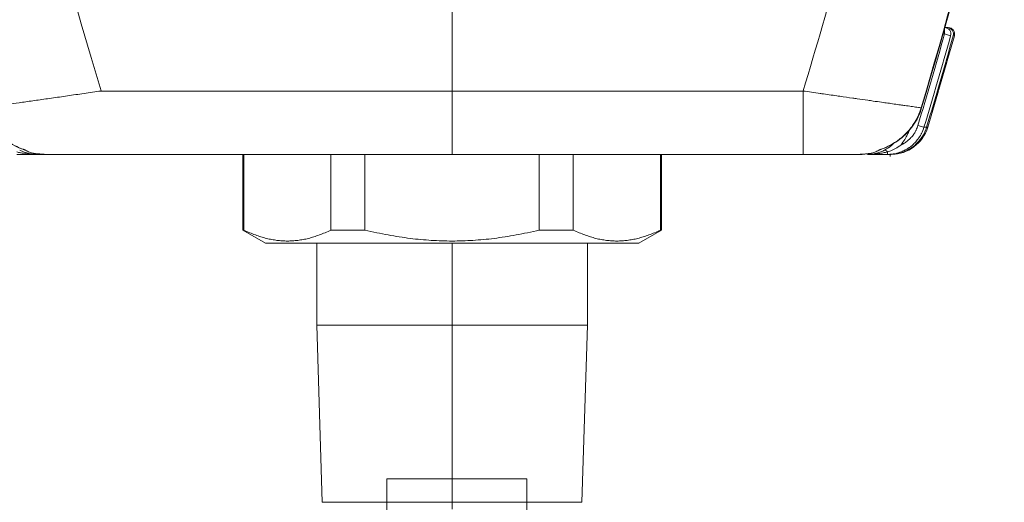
# Model space of a CAD drawing. Header units: centimetres. Extents: x -122 to 72759, y 3298 to 43172.
# Tile 136 of 243: x 30472.43 to 30480.2, y 17218.85 to 17222.66. Entities that reach past the tile are written whole.
import ezdxf
from ezdxf import colors
from ezdxf.entities.mleader import LeaderData, LeaderLine
from ezdxf.math import Vec2, Vec3

# ---------------------------------------------------------------- set-up
doc = ezdxf.new("R2010")
doc.units = ezdxf.units.CM
doc.header["$MEASUREMENT"] = 0
doc.layers.get('0').update_dxf_attribs({"lineweight": 5})
for name, color, linetype, lineweight in [('IS_ARMATURA', 7, 'Continuous', 9), ('IS_INSTAL GAZ_Opis', 7, 'Continuous', 5), ('IS_Text_Odbiornikow_Therm', 7, 'Continuous', 5)]:
    doc.layers.add(name, color=color, linetype=linetype, lineweight=lineweight)
doc.styles.add('Arial-sanit', font='arial.ttf')
doc.styles.add('IS_KS_wewn_opis', font='ARIALN.TTF', dxfattribs={"width": 0.8, "height": 18})

# ---------------------------------------------------------------- blocks, each defined once
blk = doc.blocks.new('G$C8551D791')
at = {"extrusion": (0, 0, -1)}
for p, q in [((0.7717, 0.5512), (0.2205, 0.5512)), ((0.7717, 0.5512), (0.7717, -0.5512)), ((0.2205, -0.5512), (0.7717, -0.5512))]:
    blk.add_line(p, q, dxfattribs=at)
blk = doc.blocks.new('G$CD5DA571F')
at = {"color": 0, "linetype": 'Continuous', "lineweight": 0}
for p, q in [((78.042, 39.513), (78.066, 39.6)), ((77.431, 39.118), (77.44, 39.118)), ((77.431, 39.118), (77.431, 39.026)), ((77.431, 38.843), (77.431, 39.026)), ((77.504, 38.823), (77.931, 38.823)), ((77.931, 38.823), (78.066, 39.304)), ((77.931, 38.823), (77.931, 38.703)), ((78.066, 39.507), (78.066, 39.507)), ((85.298, 37.496), (85.273, 37.411)), ((85.298, 37.403), (85.298, 37.403)), ((83.759, 36.982), (83.769, 37.015)), ((85.298, 37.198), (85.154, 36.72)), ((87.236, 34.324), (87.431, 34.324)), ((87.424, 34.53), (87.592, 34.53)), ((87.43, 34.624), (87.431, 34.624)), ((87.431, 34.533), (87.431, 34.624)), ((87.431, 34.324), (87.431, 34.53)), ((87.431, 32.755), (87.431, 34.324)), ((87.431, 31.85), (87.431, 32.321)), ((82.431, -0.005), (82.431, 27.674)), ((82.431, 27.674), (87.431, 27.674)), ((87.431, -0.005), (87.431, 27.674)), ((87.431, 16.495), (93.405, 16.495)), ((87.431, 16.423), (93.405, 16.423)), ((94.431, 14.718), (93.405, 16.495)), ((93.405, 16.423), (93.405, 16.495)), ((94.431, -14.727), (94.431, 14.718)), ((94.431, 10.67), (100.908, 10.67)), ((100.908, 10.67), (100.908, -0.005)), ((114.893, 10.233), (100.908, 10.67)), ((114.893, 10.233), (114.893, -0.005)), ((87.431, 9.549), (93.405, 9.549)), ((93.405, 6.869), (93.405, 9.549)), ((87.431, 6.869), (93.405, 6.869)), ((82.431, -0.005), (76.172, -0.005)), ((76.172, -0.005), (82.431, -0.005)), ((82.431, -0.005), (87.431, -0.005)), ((82.431, -0.005), (82.431, -27.683)), ((87.431, -0.005), (82.431, -0.005)), ((87.431, -27.683), (87.431, -0.005)), ((100.908, -0.005), (94.431, -0.005)), ((114.893, -0.005), (100.908, -0.005)), ((100.908, -10.68), (100.908, -0.005)), ((115.431, -0.005), (114.893, -0.005)), ((114.893, -10.243), (114.893, -0.005)), ((87.431, -6.879), (93.405, -6.879)), ((93.405, -9.558), (93.405, -6.879)), ((87.431, -9.558), (93.405, -9.558)), ((94.431, -10.68), (100.908, -10.68)), ((114.893, -10.243), (100.908, -10.68)), ((94.431, -14.727), (93.405, -16.505)), ((87.431, -16.432), (93.405, -16.432)), ((87.431, -16.505), (93.405, -16.505)), ((93.405, -16.505), (93.405, -16.432)), ((87.431, -31.86), (87.431, -27.683)), ((87.431, -32.331), (87.431, -31.86)), ((87.431, -32.765), (87.431, -32.331)), ((87.431, -34.333), (87.431, -32.765))]:
    blk.add_line(p, q, dxfattribs=at)
blk.add_circle((-21, 1), 174.337)
at = {"color": 0, "linetype": 'Continuous', "lineweight": 0, "extrusion": (0, 1.83697e-16, -1)}
for centre, radius, start, end in [((23.069, -321.505), 374.065, 94.24883, 106.59384), ((23.069, -321.505), 374.1, 94.24859, 106.59384), ((-77.931, 39.118), 0.5, 0, 105.64601), ((23.069, -321.505), 375, 105.64601, 106.79683), ((-77.931, 39.026), 0.5, 0, 105.64982), ((23.069, -321.505), 374.911, 105.64982, 106.80092), ((23.069, -321.505), 374.911, 105.64982, 106.80092)]:
    blk.add_arc(centre, radius, start, end, dxfattribs=at)
at = {"color": 0, "linetype": 'Continuous', "lineweight": 0}
for centre, radius, start, end in [((-23.069, -321.505), 374.215, 73.19006, 74.34179), ((-23.069, -321.505), 374.715, 73.19006, 74.34179), ((84.415, 32.321), 3.016, 359.99925, 16.19568), ((-23.069, -321.505), 364.768, 73.18846, 74.87955), ((-23.069, 321.495), 364.768, 259.09617, 286.81154)]:
    blk.add_arc(centre, radius, start, end, dxfattribs=at)
for centre, major_axis, ratio, start_param, end_param in [((77.931, 39.026), (-0.5, 0), 0.999649, -1.843846, 0), ((77.931, 38.823), (-0.5, 0), 0.998881, -1.843793, -0.040378), ((84.431, 34.624), (3, -0.026), 1, 0.008502, 1.286136), ((85.141, -225.831), (0.157, 263.327), 0.000008, 0.026633, 0.047573), ((84.415, -32.331), (0.841, 2.897), 1, -1.570796, -1.288115)]:
    blk.add_ellipse(centre, major_axis=major_axis, ratio=ratio, start_param=start_param, end_param=end_param, dxfattribs=at)
at = {"color": 0, "linetype": 'Continuous', "lineweight": 0, "extrusion": (1.2326e-32, 1.83697e-16, -1)}
blk.add_ellipse((87.541, 34.324), major_axis=(-0.442, -0.233), ratio=0.337318, start_param=0.024882, end_param=1.001082, dxfattribs=at)
at = {"color": 0, "linetype": 'Continuous', "lineweight": 0}
for points, knots in [([(85.298, 37.403), (85.457, 37.355), (85.611, 37.294), (85.755, 37.223), (85.763, 37.219), (85.77, 37.215), (85.778, 37.211), (85.914, 37.143), (86.041, 37.066), (86.164, 36.98), (86.178, 36.97), (86.192, 36.96), (86.206, 36.95), (86.32, 36.866), (86.429, 36.773), (86.531, 36.673), (86.549, 36.655), (86.568, 36.637), (86.586, 36.618), (86.679, 36.522), (86.765, 36.42), (86.845, 36.313), (86.865, 36.285), (86.885, 36.257), (86.905, 36.228), (86.975, 36.125), (87.039, 36.018), (87.097, 35.907), (87.116, 35.869), (87.135, 35.83), (87.153, 35.791), (87.202, 35.686), (87.245, 35.578), (87.281, 35.468), (87.297, 35.419), (87.312, 35.37), (87.325, 35.32), (87.354, 35.217), (87.376, 35.112), (87.393, 35.006), (87.403, 34.946), (87.411, 34.887), (87.417, 34.827), (87.426, 34.728), (87.431, 34.629), (87.431, 34.53)], [0, 0, 0, 0, 0.125, 0.125, 0.125, 0.131804, 0.131804, 0.131804, 0.25, 0.25, 0.25, 0.263538, 0.263538, 0.263538, 0.375, 0.375, 0.375, 0.395302, 0.395302, 0.395302, 0.5, 0.5, 0.5, 0.527075, 0.527075, 0.527075, 0.625, 0.625, 0.625, 0.65886, 0.65886, 0.65886, 0.75, 0.75, 0.75, 0.790628, 0.790628, 0.790628, 0.875, 0.875, 0.875, 0.922362, 0.922362, 0.922362, 1, 1, 1, 1]), ([(83.759, 36.982), (83.753, 36.943), (83.748, 36.902), (83.742, 36.86), (83.723, 36.728), (83.702, 36.58), (83.679, 36.417), (83.669, 36.345), (83.659, 36.271), (83.648, 36.193), (83.626, 36.04), (83.603, 35.875), (83.578, 35.7), (83.562, 35.587), (83.546, 35.469), (83.528, 35.348), (83.505, 35.186), (83.482, 35.018), (83.457, 34.842), (83.434, 34.681), (83.41, 34.513), (83.386, 34.34), (83.363, 34.184), (83.341, 34.023), (83.317, 33.858), (83.287, 33.643), (83.255, 33.421), (83.222, 33.192), (83.203, 33.052), (83.182, 32.91), (83.162, 32.765), (83.123, 32.493), (83.083, 32.214), (83.042, 31.927), (83.026, 31.813), (83.009, 31.698), (82.993, 31.582), (82.946, 31.251), (82.897, 30.912), (82.848, 30.566), (82.836, 30.486), (82.824, 30.404), (82.813, 30.323), (82.757, 29.934), (82.7, 29.537), (82.642, 29.137), (82.636, 29.095), (82.63, 29.053), (82.624, 29.011), (82.561, 28.569), (82.496, 28.121), (82.431, 27.674)], [0.0000001, 0.0000001, 0.0000001, 0.0000001, 0.0267085, 0.0267085, 0.0267085, 0.1111111, 0.1111111, 0.1111111, 0.148377, 0.148377, 0.148377, 0.2222222, 0.2222222, 0.2222222, 0.2700384, 0.2700384, 0.2700384, 0.3333333, 0.3333333, 0.3333333, 0.391697, 0.391697, 0.391697, 0.4444444, 0.4444444, 0.4444444, 0.51337, 0.51337, 0.51337, 0.5555556, 0.5555556, 0.5555556, 0.6349953, 0.6349953, 0.6349953, 0.6666667, 0.6666667, 0.6666667, 0.7566861, 0.7566861, 0.7566861, 0.7777778, 0.7777778, 0.7777778, 0.8783434, 0.8783434, 0.8783434, 0.8888889, 0.8888889, 0.8888889, 1, 1, 1, 1]), ([(83.759, 36.982), (83.981, 36.916), (84.197, 36.834), (84.406, 36.738), (84.433, 36.725), (84.461, 36.712), (84.488, 36.698), (84.667, 36.611), (84.841, 36.513), (85.005, 36.406), (85.055, 36.373), (85.104, 36.34), (85.153, 36.306), (85.288, 36.211), (85.416, 36.111), (85.536, 36.007), (85.601, 35.95), (85.664, 35.893), (85.725, 35.835), (85.817, 35.747), (85.904, 35.657), (85.986, 35.566), (86.058, 35.485), (86.127, 35.404), (86.191, 35.323), (86.248, 35.251), (86.302, 35.179), (86.353, 35.107), (86.426, 35.005), (86.493, 34.904), (86.555, 34.803), (86.586, 34.752), (86.616, 34.701), (86.645, 34.65), (86.713, 34.53), (86.774, 34.412), (86.83, 34.296), (86.844, 34.266), (86.858, 34.236), (86.871, 34.207), (86.932, 34.072), (86.986, 33.941), (87.033, 33.813), (87.036, 33.803), (87.04, 33.793), (87.044, 33.783)], [0, 0, 0, 0, 0.125, 0.125, 0.125, 0.14154, 0.14154, 0.14154, 0.25, 0.25, 0.25, 0.283069, 0.283069, 0.283069, 0.375, 0.375, 0.375, 0.424733, 0.424733, 0.424733, 0.5, 0.5, 0.5, 0.566372, 0.566372, 0.566372, 0.625, 0.625, 0.625, 0.707934, 0.707934, 0.707934, 0.75, 0.75, 0.75, 0.849513, 0.849513, 0.849513, 0.875, 0.875, 0.875, 0.990996, 0.990996, 0.990996, 1, 1, 1, 1]), ([(83.769, 37.015), (84.255, 36.871), (84.722, 36.644), (85.553, 36.064), (85.926, 35.704), (86.559, 34.882), (86.82, 34.407), (87.034, 33.843), (87.058, 33.775), (87.082, 33.706)], [0, 0, 0, 0, 1.520326, 1.520326, 3.040162, 3.040162, 4.632065, 4.632065, 4.849359, 4.849359, 4.849359, 4.849359]), ([(86.702, 35.372), (86.655, 35.474), (86.602, 35.571), (86.543, 35.664), (86.484, 35.757), (86.418, 35.847), (86.347, 35.932), (86.331, 35.951), (86.314, 35.971), (86.297, 35.99), (86.24, 36.054), (86.179, 36.116), (86.113, 36.175), (86.072, 36.213), (86.029, 36.249), (85.985, 36.285), (85.937, 36.323), (85.888, 36.359), (85.836, 36.394), (85.762, 36.445), (85.683, 36.493), (85.6, 36.536), (85.572, 36.551), (85.543, 36.566), (85.514, 36.58), (85.4, 36.635), (85.28, 36.682), (85.154, 36.72)], [0.0000006, 0.0000006, 0.0000006, 0.0000006, 0.1666667, 0.1666667, 0.1666667, 0.3333333, 0.3333333, 0.3333333, 0.3715164, 0.3715164, 0.3715164, 0.5, 0.5, 0.5, 0.580948, 0.580948, 0.580948, 0.6666667, 0.6666667, 0.6666667, 0.7908777, 0.7908777, 0.7908777, 0.8333333, 0.8333333, 0.8333333, 1, 1, 1, 1]), ([(87.431, 34.324), (87.431, 34.384), (87.43, 34.443), (87.426, 34.503), (87.42, 34.597), (87.41, 34.69), (87.396, 34.783), (87.385, 34.856), (87.371, 34.928), (87.354, 34.999), (87.336, 35.078), (87.315, 35.155), (87.291, 35.232), (87.264, 35.315), (87.235, 35.397), (87.201, 35.477), (87.175, 35.539), (87.147, 35.601), (87.117, 35.661), (87.073, 35.751), (87.023, 35.839), (86.97, 35.924), (86.941, 35.969), (86.912, 36.013), (86.881, 36.057), (86.816, 36.149), (86.746, 36.237), (86.67, 36.322), (86.643, 36.353), (86.615, 36.382), (86.587, 36.412), (86.498, 36.504), (86.401, 36.593), (86.295, 36.676), (86.273, 36.694), (86.25, 36.712), (86.227, 36.729), (86.106, 36.819), (85.974, 36.904), (85.834, 36.978), (85.82, 36.985), (85.807, 36.992), (85.793, 36.999), (85.638, 37.078), (85.472, 37.145), (85.298, 37.198)], [0, 0, 0, 0, 0.048617, 0.048617, 0.048617, 0.125, 0.125, 0.125, 0.184586, 0.184586, 0.184586, 0.25, 0.25, 0.25, 0.320376, 0.320376, 0.320376, 0.375, 0.375, 0.375, 0.456568, 0.456568, 0.456568, 0.5, 0.5, 0.5, 0.592121, 0.592121, 0.592121, 0.625, 0.625, 0.625, 0.728109, 0.728109, 0.728109, 0.75, 0.75, 0.75, 0.864117, 0.864117, 0.864117, 0.875, 0.875, 0.875, 1, 1, 1, 1]), ([(85.561, 36.022), (85.658, 35.988), (85.894, 35.896), (86.261, 35.706), (86.555, 35.497), (86.702, 35.372)], [0.0933754, 0.0933754, 0.0933754, 0.0933754, 0.3333333, 0.6666667, 0.9999992, 0.9999992, 0.9999992, 0.9999992]), ([(86.702, 35.372), (86.767, 35.287), (86.825, 35.203), (86.876, 35.123), (86.926, 35.043), (86.969, 34.967), (87.007, 34.894), (87.045, 34.821), (87.078, 34.751), (87.106, 34.685), (87.135, 34.619), (87.159, 34.556), (87.18, 34.496), (87.202, 34.436), (87.22, 34.378), (87.236, 34.324)], [0, 0, 0, 0, 0.2, 0.2, 0.2, 0.4, 0.4, 0.4, 0.6, 0.6, 0.6, 0.8, 0.8, 0.8, 1, 1, 1, 1]), ([(86.569, 34.814), (86.574, 34.808), (86.58, 34.803), (86.585, 34.798), (86.647, 34.733), (86.704, 34.67), (86.755, 34.608), (86.806, 34.546), (86.852, 34.485), (86.893, 34.426), (86.935, 34.368), (86.972, 34.311), (87.005, 34.255), (87.039, 34.2), (87.069, 34.146), (87.097, 34.095)], [0.1835948, 0.1835948, 0.1835948, 0.1835948, 0.2, 0.2, 0.2, 0.4, 0.4, 0.4, 0.6, 0.6, 0.6, 0.8, 0.8, 0.8, 1, 1, 1, 1]), ([(87.236, 34.324), (87.265, 34.216), (87.291, 34.102), (87.314, 33.985), (87.337, 33.868), (87.357, 33.748), (87.374, 33.619), (87.392, 33.49), (87.406, 33.354), (87.416, 33.209), (87.426, 33.065), (87.431, 32.914), (87.431, 32.755)], [0, 0, 0, 0, 0.25, 0.25, 0.25, 0.5, 0.5, 0.5, 0.75, 0.75, 0.75, 1, 1, 1, 1]), ([(87.109, 33.637), (87.104, 33.647), (87.099, 33.657), (87.094, 33.669), (87.088, 33.68), (87.083, 33.692), (87.077, 33.705), (87.071, 33.718), (87.066, 33.731), (87.06, 33.744), (87.055, 33.757), (87.049, 33.77), (87.044, 33.783)], [0, 0, 0, 0, 0.25, 0.25, 0.25, 0.5, 0.5, 0.5, 0.75, 0.75, 0.75, 1, 1, 1, 1]), ([(87.082, 33.706), (87.082, 33.706), (87.082, 33.706), (87.082, 33.706), (87.082, 33.705), (87.082, 33.704), (87.082, 33.704), (87.083, 33.703), (87.083, 33.702), (87.082, 33.702), (87.082, 33.703), (87.081, 33.704), (87.08, 33.706), (87.079, 33.708), (87.077, 33.712), (87.075, 33.716), (87.073, 33.721), (87.07, 33.726), (87.067, 33.733), (87.064, 33.739), (87.061, 33.747), (87.057, 33.755), (87.053, 33.764), (87.048, 33.773), (87.044, 33.783)], [0.8249635, 0.8249635, 0.8249635, 0.8249635, 0.827705, 0.827705, 0.827705, 0.8378378, 0.8378378, 0.8378378, 0.8648649, 0.8648649, 0.8648649, 0.8918919, 0.8918919, 0.8918919, 0.9189189, 0.9189189, 0.9189189, 0.9459459, 0.9459459, 0.9459459, 0.972973, 0.972973, 0.972973, 1, 1, 1, 1]), ([(87.082, 33.706), (87.083, 33.703), (87.084, 33.7), (87.085, 33.695), (87.086, 33.693), (87.088, 33.689), (87.089, 33.687), (87.09, 33.685), (87.09, 33.684), (87.09, 33.684), (87.09, 33.684), (87.09, 33.684)], [0.00000147, 0.00000147, 0.00000147, 0.00000147, 0.0111438, 0.0111438, 0.02033684, 0.02033684, 0.03409027, 0.03409027, 0.0460628, 0.0460628, 0.04697329, 0.04697329, 0.04697329, 0.04697329]), ([(87.085, 33.697), (87.085, 33.696), (87.085, 33.696), (87.085, 33.696), (87.088, 33.691), (87.09, 33.686), (87.092, 33.682), (87.094, 33.678), (87.095, 33.674), (87.097, 33.67), (87.099, 33.667), (87.1, 33.663), (87.101, 33.66), (87.103, 33.657), (87.104, 33.654), (87.105, 33.652), (87.106, 33.649), (87.107, 33.647), (87.108, 33.645), (87.109, 33.642), (87.109, 33.641), (87.11, 33.639), (87.11, 33.639), (87.11, 33.638), (87.11, 33.638), (87.11, 33.638), (87.11, 33.637), (87.109, 33.637)], [0.7786283, 0.7786283, 0.7786283, 0.7786283, 0.78125, 0.78125, 0.78125, 0.8125, 0.8125, 0.8125, 0.84375, 0.84375, 0.84375, 0.875, 0.875, 0.875, 0.90625, 0.90625, 0.90625, 0.9375, 0.9375, 0.9375, 0.96875, 0.96875, 0.96875, 0.9882812, 0.9882812, 0.9882812, 0.9999354, 0.9999354, 0.9999354, 0.9999354]), ([(87.097, 34.095), (87.146, 34.002), (87.19, 33.905), (87.23, 33.805), (87.27, 33.706), (87.304, 33.603), (87.334, 33.493), (87.363, 33.383), (87.388, 33.266), (87.405, 33.143), (87.422, 33.02), (87.431, 32.89), (87.431, 32.755)], [0, 0, 0, 0, 0.25, 0.25, 0.25, 0.5, 0.5, 0.5, 0.75, 0.75, 0.75, 1, 1, 1, 1]), ([(87.312, 33.163), (87.294, 33.218), (87.275, 33.272), (87.255, 33.325), (87.234, 33.379), (87.211, 33.432), (87.187, 33.484), (87.163, 33.536), (87.137, 33.587), (87.109, 33.637)], [0, 0, 0, 0, 0.333333, 0.333333, 0.333333, 0.666667, 0.666667, 0.666667, 1, 1, 1, 1]), ([(87.312, 33.163), (87.342, 33.006), (87.365, 32.851), (87.384, 32.696), (87.391, 32.63), (87.398, 32.563), (87.404, 32.497), (87.423, 32.278), (87.431, 32.062), (87.431, 31.85)], [0, 0, 0, 0, 0.348936, 0.348936, 0.348936, 0.5, 0.5, 0.5, 1, 1, 1, 1]), ([(87.431, 31.85), (87.431, 31.794), (87.431, 31.736), (87.431, 31.675), (87.431, 31.589), (87.431, 31.498), (87.431, 31.403), (87.431, 31.322), (87.431, 31.238), (87.431, 31.15), (87.431, 31.066), (87.431, 30.98), (87.431, 30.891), (87.431, 30.781), (87.431, 30.668), (87.431, 30.552), (87.431, 30.477), (87.431, 30.4), (87.431, 30.322), (87.431, 30.183), (87.431, 30.039), (87.431, 29.893), (87.431, 29.831), (87.431, 29.769), (87.431, 29.707), (87.431, 29.536), (87.431, 29.361), (87.431, 29.183), (87.431, 29.139), (87.431, 29.096), (87.431, 29.052), (87.431, 28.85), (87.431, 28.645), (87.431, 28.437), (87.431, 28.415), (87.431, 28.392), (87.431, 28.37), (87.431, 28.14), (87.431, 27.908), (87.431, 27.674)], [0, 0, 0, 0, 0.058431, 0.058431, 0.058431, 0.142857, 0.142857, 0.142857, 0.215525, 0.215525, 0.215525, 0.285714, 0.285714, 0.285714, 0.372443, 0.372443, 0.372443, 0.428571, 0.428571, 0.428571, 0.529315, 0.529315, 0.529315, 0.571429, 0.571429, 0.571429, 0.686262, 0.686262, 0.686262, 0.714286, 0.714286, 0.714286, 0.843137, 0.843137, 0.843137, 0.857143, 0.857143, 0.857143, 1, 1, 1, 1]), ([(82.431, -27.683), (82.497, -28.135), (82.562, -28.585), (82.625, -29.029), (82.689, -29.472), (82.752, -29.908), (82.813, -30.337), (82.875, -30.766), (82.935, -31.188), (82.994, -31.597), (83.052, -32.006), (83.109, -32.403), (83.163, -32.784), (83.217, -33.166), (83.27, -33.532), (83.319, -33.88), (83.368, -34.227), (83.415, -34.556), (83.459, -34.865), (83.502, -35.173), (83.543, -35.46), (83.58, -35.723), (83.617, -35.986), (83.651, -36.225), (83.681, -36.437), (83.711, -36.648), (83.737, -36.833), (83.759, -36.991)], [0, 0, 0, 0, 0.111111, 0.111111, 0.111111, 0.222222, 0.222222, 0.222222, 0.333333, 0.333333, 0.333333, 0.444444, 0.444444, 0.444444, 0.555556, 0.555556, 0.555556, 0.666667, 0.666667, 0.666667, 0.777778, 0.777778, 0.777778, 0.888889, 0.888889, 0.888889, 1, 1, 1, 1]), ([(87.431, -31.86), (87.431, -32.073), (87.423, -32.289), (87.404, -32.509), (87.403, -32.521), (87.401, -32.534), (87.4, -32.547), (87.381, -32.753), (87.352, -32.963), (87.312, -33.172)], [0, 0, 0, 0, 0.5, 0.5, 0.5, 0.528883, 0.528883, 0.528883, 1, 1, 1, 1]), ([(87.431, -32.765), (87.431, -32.822), (87.43, -32.878), (87.426, -32.932), (87.423, -32.987), (87.419, -33.039), (87.412, -33.092), (87.406, -33.145), (87.398, -33.199), (87.388, -33.257), (87.378, -33.314), (87.366, -33.375), (87.35, -33.44), (87.334, -33.504), (87.315, -33.571), (87.292, -33.642), (87.27, -33.712), (87.243, -33.785), (87.211, -33.863), (87.179, -33.94), (87.141, -34.02), (87.097, -34.104)], [0, 0, 0, 0, 0.142857, 0.142857, 0.142857, 0.285714, 0.285714, 0.285714, 0.428571, 0.428571, 0.428571, 0.571429, 0.571429, 0.571429, 0.714286, 0.714286, 0.714286, 0.857143, 0.857143, 0.857143, 1, 1, 1, 1]), ([(87.109, -33.647), (87.137, -33.597), (87.163, -33.545), (87.187, -33.493), (87.211, -33.441), (87.234, -33.388), (87.255, -33.335), (87.275, -33.281), (87.294, -33.227), (87.312, -33.172)], [0, 0, 0, 0, 0.333333, 0.333333, 0.333333, 0.666667, 0.666667, 0.666667, 1, 1, 1, 1]), ([(87.431, -32.765), (87.431, -32.832), (87.43, -32.898), (87.428, -32.961), (87.427, -33.025), (87.424, -33.086), (87.42, -33.148), (87.417, -33.21), (87.412, -33.274), (87.406, -33.341), (87.4, -33.409), (87.393, -33.48), (87.384, -33.555), (87.375, -33.631), (87.364, -33.71), (87.35, -33.792), (87.337, -33.875), (87.321, -33.96), (87.303, -34.05), (87.284, -34.141), (87.262, -34.235), (87.236, -34.333)], [0, 0, 0, 0, 0.142857, 0.142857, 0.142857, 0.285714, 0.285714, 0.285714, 0.428571, 0.428571, 0.428571, 0.571429, 0.571429, 0.571429, 0.714286, 0.714286, 0.714286, 0.857143, 0.857143, 0.857143, 1, 1, 1, 1]), ([(87.044, -33.793), (87.039, -33.806), (87.034, -33.818), (87.03, -33.831), (86.97, -33.991), (86.901, -34.156), (86.82, -34.325), (86.8, -34.367), (86.779, -34.408), (86.758, -34.45), (86.685, -34.592), (86.603, -34.736), (86.513, -34.88), (86.467, -34.951), (86.42, -35.022), (86.37, -35.093), (86.29, -35.207), (86.204, -35.319), (86.113, -35.429), (86.033, -35.525), (85.949, -35.619), (85.86, -35.71), (85.785, -35.788), (85.706, -35.864), (85.625, -35.938), (85.503, -36.048), (85.375, -36.153), (85.242, -36.251), (85.183, -36.295), (85.122, -36.338), (85.061, -36.379), (84.892, -36.492), (84.716, -36.595), (84.533, -36.686), (84.5, -36.702), (84.467, -36.719), (84.433, -36.734), (84.215, -36.837), (83.99, -36.923), (83.759, -36.991)], [0, 0, 0, 0, 0.010569, 0.010569, 0.010569, 0.142857, 0.142857, 0.142857, 0.175459, 0.175459, 0.175459, 0.285714, 0.285714, 0.285714, 0.340457, 0.340457, 0.340457, 0.428571, 0.428571, 0.428571, 0.5055, 0.5055, 0.5055, 0.571429, 0.571429, 0.571429, 0.67026, 0.67026, 0.67026, 0.714286, 0.714286, 0.714286, 0.83513, 0.83513, 0.83513, 0.857143, 0.857143, 0.857143, 1, 1, 1, 1]), ([(87.082, -33.716), (86.875, -34.327), (86.56, -34.915), (85.787, -35.867), (85.335, -36.262), (84.501, -36.756), (84.141, -36.914), (83.769, -37.025)], [0, 0, 0, 0, 1.936994, 1.936994, 3.681499, 3.681499, 4.845149, 4.845149, 4.845149, 4.845149]), ([(87.044, -33.793), (87.049, -33.78), (87.055, -33.766), (87.06, -33.753), (87.066, -33.74), (87.071, -33.727), (87.077, -33.715), (87.083, -33.702), (87.088, -33.69), (87.094, -33.678), (87.099, -33.667), (87.104, -33.656), (87.109, -33.647)], [0, 0, 0, 0, 0.25, 0.25, 0.25, 0.5, 0.5, 0.5, 0.75, 0.75, 0.75, 1, 1, 1, 1]), ([(87.044, -33.793), (87.045, -33.79), (87.046, -33.787), (87.047, -33.785), (87.049, -33.781), (87.05, -33.778), (87.052, -33.775), (87.053, -33.773), (87.054, -33.77), (87.055, -33.768), (87.057, -33.765), (87.058, -33.762), (87.059, -33.76), (87.06, -33.758), (87.061, -33.755), (87.062, -33.753), (87.063, -33.751), (87.064, -33.749), (87.065, -33.747), (87.066, -33.745), (87.067, -33.743), (87.068, -33.741), (87.069, -33.739), (87.07, -33.737), (87.071, -33.735), (87.071, -33.734), (87.072, -33.732), (87.073, -33.731), (87.074, -33.729), (87.074, -33.728), (87.075, -33.727), (87.076, -33.725), (87.076, -33.724), (87.077, -33.723), (87.077, -33.722), (87.078, -33.721), (87.078, -33.72), (87.079, -33.719), (87.079, -33.718), (87.08, -33.717), (87.08, -33.716), (87.08, -33.716), (87.081, -33.715), (87.081, -33.714), (87.081, -33.714), (87.082, -33.713), (87.082, -33.713), (87.082, -33.712), (87.082, -33.712), (87.082, -33.712), (87.082, -33.712), (87.083, -33.712), (87.083, -33.712), (87.083, -33.712), (87.083, -33.712), (87.083, -33.712), (87.082, -33.713), (87.082, -33.714), (87.082, -33.714), (87.082, -33.715), (87.082, -33.715), (87.082, -33.715), (87.082, -33.716), (87.082, -33.716)], [0, 0, 0, 0, 0.0120153, 0.0120153, 0.0120153, 0.0263158, 0.0263158, 0.0263158, 0.038736, 0.038736, 0.038736, 0.0526316, 0.0526316, 0.0526316, 0.0654412, 0.0654412, 0.0654412, 0.0789474, 0.0789474, 0.0789474, 0.0921407, 0.0921407, 0.0921407, 0.1052632, 0.1052632, 0.1052632, 0.1188486, 0.1188486, 0.1188486, 0.1315789, 0.1315789, 0.1315789, 0.1455497, 0.1455497, 0.1455497, 0.1578947, 0.1578947, 0.1578947, 0.17224, 0.17224, 0.17224, 0.1842105, 0.1842105, 0.1842105, 0.198929, 0.198929, 0.198929, 0.2105263, 0.2105263, 0.2105263, 0.2256278, 0.2256278, 0.2256278, 0.2368421, 0.2368421, 0.2368421, 0.2523372, 0.2523372, 0.2523372, 0.2631579, 0.2631579, 0.2631579, 0.2653731, 0.2653731, 0.2653731, 0.2653731]), ([(87.09, -33.694), (87.09, -33.694), (87.09, -33.694), (87.089, -33.694), (87.089, -33.695), (87.088, -33.698), (87.087, -33.7), (87.085, -33.707), (87.083, -33.711), (87.082, -33.716)], [2.66689751, 2.66689751, 2.66689751, 2.66689751, 2.67358327, 2.67358327, 2.68214159, 2.68214159, 2.69675261, 2.69675261, 2.71366613, 2.71366613, 2.71366613, 2.71366613]), ([(87.109, -33.647), (87.11, -33.647), (87.11, -33.647), (87.11, -33.648), (87.11, -33.649), (87.109, -33.65), (87.109, -33.652), (87.108, -33.653), (87.108, -33.654), (87.108, -33.654), (87.107, -33.656), (87.107, -33.658), (87.106, -33.66), (87.105, -33.661), (87.105, -33.662), (87.104, -33.663), (87.103, -33.665), (87.102, -33.668), (87.101, -33.671), (87.101, -33.672), (87.1, -33.674), (87.099, -33.675), (87.098, -33.678), (87.096, -33.681), (87.095, -33.685), (87.094, -33.687), (87.093, -33.689), (87.092, -33.691), (87.09, -33.694), (87.089, -33.698), (87.087, -33.702), (87.086, -33.703), (87.086, -33.705), (87.085, -33.706)], [0, 0, 0, 0, 0.0333333, 0.0333333, 0.0333333, 0.0666667, 0.0666667, 0.0666667, 0.0771584, 0.0771584, 0.0771584, 0.1, 0.1, 0.1, 0.1113525, 0.1113525, 0.1113525, 0.1333333, 0.1333333, 0.1333333, 0.1455227, 0.1455227, 0.1455227, 0.1666667, 0.1666667, 0.1666667, 0.1796916, 0.1796916, 0.1796916, 0.2, 0.2, 0.2, 0.2080468, 0.2080468, 0.2080468, 0.2080468])]:
    blk.add_open_spline(points, degree=3, knots=knots, dxfattribs=at)
for points in [[(85.98, 37.1), (85.98, 37.1), (85.98, 37.1), (85.98, 37.1)], [(87.056, 33.754), (87.056, 33.754), (87.056, 33.754), (87.056, 33.754)], [(87.092, 34.132), (87.092, 34.132), (87.092, 34.132), (87.092, 34.132)], [(87.092, 34.132), (87.092, 34.132), (87.092, 34.132), (87.092, 34.132)], [(87.317, 33.554), (87.317, 33.554), (87.317, 33.554), (87.317, 33.554)], [(87.318, 33.548), (87.318, 33.548), (87.318, 33.548), (87.318, 33.548)], [(87.056, -33.764), (87.056, -33.764), (87.056, -33.764), (87.056, -33.764)], [(87.315, -33.567), (87.315, -33.567), (87.315, -33.567), (87.315, -33.567)], [(87.317, -33.563), (87.317, -33.563), (87.317, -33.563), (87.317, -33.563)], [(87.399, -33.42), (87.399, -33.42), (87.399, -33.42), (87.399, -33.42)]]:
    blk.add_open_spline(points, degree=3, dxfattribs=at)
for points, weights in [([(93.405, 16.423), (95.058, 12.986), (93.405, 9.549)], [1.7880640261, 1.96687042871, 1.7880640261]), ([(93.405, 6.869), (95.058, -0.005), (93.405, -6.879)], [1.83032659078, 2.01335924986, 1.83032659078]), ([(93.405, -9.558), (95.058, -12.995), (93.405, -16.432)], [1.7880640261, 1.96687042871, 1.7880640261])]:
    blk.add_rational_spline(points, weights, degree=2, dxfattribs=at)
blk = doc.blocks.new('_Closed')
at = {"color": 0, "linetype": 'ByBlock', "lineweight": -2}
for p, q in [((-1, 0.1667), (0, 0)), ((-1, 0.1667), (-1, -0.1667)), ((0, 0), (-1, -0.1667)), ((0, 0), (-1, 0))]:
    blk.add_line(p, q, dxfattribs=at)
blk = doc.blocks.new('_ClosedBlank')
at = {"color": 0, "linetype": 'ByBlock', "lineweight": -2}
for p, q in [((-1, 0.1667), (0, 0)), ((-1, 0.1667), (-1, -0.1667)), ((0, 0), (-1, -0.1667))]:
    blk.add_line(p, q, dxfattribs=at)

msp = doc.modelspace()

# ---------------------------------------------------------------- block references
at = {"rotation": 90.00000000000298}
msp.add_blockref('G$C8551D791', (30475.88028, 17218.26219), dxfattribs=at)
at = {"layer": 'IS_ARMATURA', "xscale": 0.1, "yscale": 0.1, "zscale": 0.1, "rotation": 270.0000000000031}
msp.add_blockref('G$CD5DA571F', (30475.84418, 17230.33668), dxfattribs=at)

# ---------------------------------------------------------------- leaders
at = {"layer": 'IS_INSTAL GAZ_Opis'}
ml = msp.add_multileader_mtext('Standard', dxfattribs=at)
ml.set_content('{\\fArial Narrow|b0|i0|c238|p34;Kanał nawiewny "Z"  %%c 1\\FAaa.shx|c238;\x81\\fArial Narrow|b0|i0|c238|p34;2,5 cm, \\Pzewn. kratka+2,0 m nad ziemią\\Pzakończony nie niżej \\Pniż 30 cm nad posadzką}', color=256, style='Arial-sanit')
ml.set_leader_properties(color=256, linetype='ByLayer', lineweight=-1)
ml.set_arrow_properties(name='CLOSED')
ml.build(insert=Vec2(0, 0))
ml.multileader.update_dxf_attribs({"text_left_attachment_type": 6, "text_right_attachment_type": 6, "arrow_head_size": 5})
ctx = ml.context
ctx.base_point, ctx.char_height, ctx.arrow_head_size, ctx.plane_origin = Vec3(30289.70064, 17549.8276), 15, 5, Vec3(30834.38378, 18013.07144)
ctx.left_attachment, ctx.right_attachment = 6, 6
notes = []
notes.append((ctx, [(0, (1, 1, 0), (30547.937, 17549.8276), (-1, 0), 8, [(0, [(30465.7128, 17398.76117)], 0, [])])]))
ctx.mtext.insert, ctx.mtext.defined_height, ctx.mtext.flow_direction = Vec3(30291.70064, 17569.72869), 36, 5
at = {"layer": 'IS_Text_Odbiornikow_Therm', "lineweight": 5}
ml = msp.add_multileader_mtext('Standard', dxfattribs=at)
ml.set_content('{\\W1;\\fTimes New Roman|b0|i0|c0|p0;16}', color=256, style='IS_KS_wewn_opis')
ml.set_leader_properties(color=256, linetype='ByLayer', lineweight=-1)
ml.set_arrow_properties(name='CLOSEDBLANK')
ml.build(insert=Vec2(0, 0))
ml.multileader.update_dxf_attribs({"text_left_attachment_type": 6, "text_right_attachment_type": 6, "dogleg_length": 5.01811, "arrow_head_size": 6.27263})
ctx = ml.context
ctx.base_point, ctx.char_height, ctx.arrow_head_size, ctx.landing_gap_size, ctx.plane_origin = Vec3(30407.02278, 17239.91358), 15, 6.27263, 1.25453, Vec3(30241.27192, 17098.02891)
ctx.left_attachment, ctx.right_attachment, ctx.text_align_type = 6, 6, 2
notes.append((ctx, [(1, (1, 1, 0), (30433.24857, 17239.91358), (-1, 0), 5.01811, [(0, [(30474.31718, 17211.05184)], 0, [])])]))
ctx.mtext.insert, ctx.mtext.alignment, ctx.mtext.flow_direction = Vec3(30426.97594, 17255.17313), 3, 5
for ctx, leaders in notes:
    for number, flags, end, landing, length, lines in leaders:
        leader = LeaderData()
        leader.index, (leader.has_last_leader_line, leader.has_dogleg_vector, leader.attachment_direction) = number, flags
        leader.last_leader_point, leader.dogleg_vector, leader.dogleg_length = Vec3(end), Vec3(landing), length
        for number, points, colour, breaks in lines:
            line = LeaderLine()
            line.index, line.vertices, line.color, line.breaks = number, Vec3.list(points), colors.encode_raw_color(colour), breaks
            leader.lines.append(line)
        ctx.leaders.append(leader)

doc.saveas('drawing.dxf')
